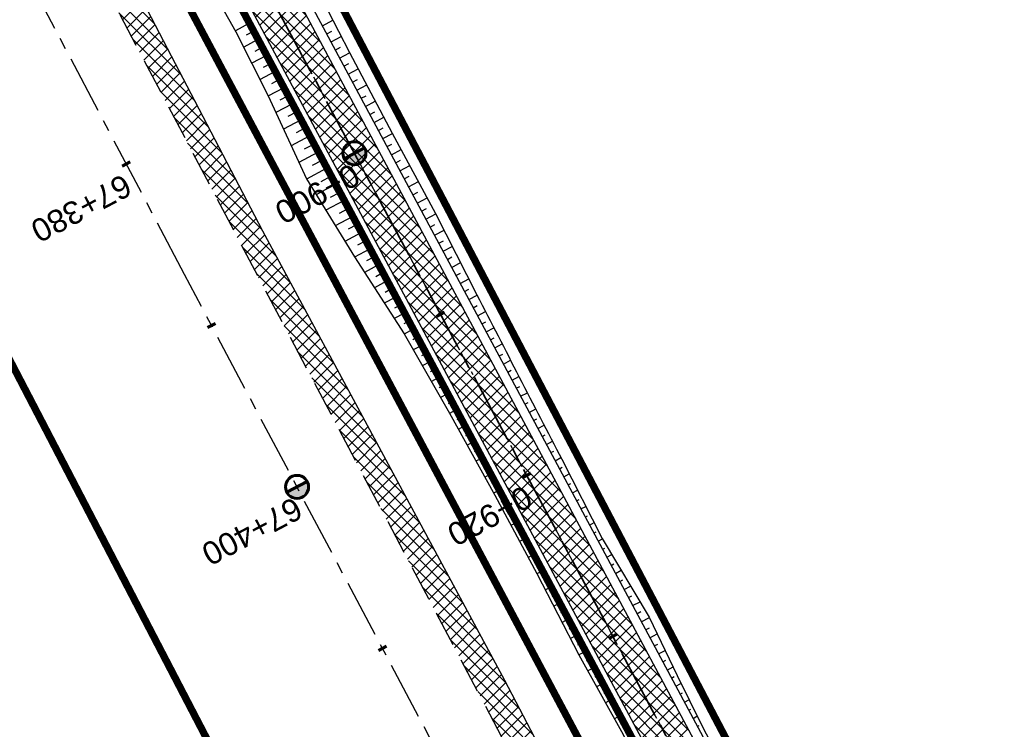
# Model space of a CAD drawing. Header units: metres. Extents: x 7529682 to 7533751, y 5721195 to 5727842.
# Tile 139 of 179: x 7530120 to 7530174, y 5726971 to 5727010. Entities that reach past the tile are written whole.
import ezdxf

# ---------------------------------------------------------------- set-up
doc = ezdxf.new("R2010")
doc.units = ezdxf.units.M
for name, pattern in [('817-dzialki-09-05-04$0$HIDDEN', [0.375, 0.25, -0.125]), ('ACAD_ISO05W100', [33, 24, -3, 0, -3, 0, -3]), ('CENTER', [50.8, 31.75, -6.35, 6.35, -6.35]), ('CENTER2', [28.575, 19.05, -3.175, 3.175, -3.175]), ('HIDDEN', [9.525, 6.35, -3.175])]:
    doc.linetypes.add(name, pattern=pattern)
for name, color, linetype in [('C-DROGI-SYTUACJA', 7, 'Continuous'), ('C-DROGI-SYTUACJA-ETYKIETY', 7, 'Continuous'), ('D-hatch-pobocza', 131, 'Continuous'), ('D-pobocza', 60, 'Continuous'), ('D-rowy', 160, 'Continuous'), ('D-skarpa', 2, 'Continuous'), ('D-skarpa-kreskowanie', 2, 'Continuous')]:
    doc.layers.add(name, color=color, linetype=linetype)
for name, color, linetype, lineweight, true_color in [('D-ewidencja-numery', 7, 'Continuous', 50, 0x40ff00), ('D-hatch-ciag-pieszo-rowerowy', 7, 'Continuous', 13, 0xff9f80), ('D-LR-etap-III', 7, '817-dzialki-09-05-04$0$HIDDEN', 50, 0x00008f)]:
    doc.layers.add(name, color=color, linetype=linetype, lineweight=lineweight, true_color=true_color)
for name, color, linetype, lineweight in [('D-krawędzie', 3, 'Continuous', 30), ('D-obrzeża', 2, 'Continuous', 30), ('D-oś', 10, 'CENTER', 30), ('D-pas-drogowy', 7, 'ACAD_ISO05W100', 50)]:
    doc.layers.add(name, color=color, linetype=linetype, lineweight=lineweight)
doc.layers.add('poprzeczki', color=7, linetype='Continuous', true_color=0x0000c7)
doc.styles.get("Standard").update_dxf_attribs({"font": 'arial.ttf'})

# ---------------------------------------------------------------- blocks, each defined once
blk = doc.blocks.new('kilometraz')
at = {"linetype": 'ByBlock', "lineweight": -2}
blk.add_hatch(color=0, dxfattribs=at).paths.add_polyline_path([(0, -0.28125, 0.41421356), (0.28125, 0, 0.41421356), (0, 0.28125)])
at = {"color": 0, "linetype": 'ByBlock', "lineweight": -2}
blk.add_line((0, 0.28125), (0, -0.28125), dxfattribs=at)
blk.add_circle((0, 0), 0.28125, dxfattribs=at)
blk = doc.blocks.new('AeccTickLine')
at = {"color": 0, "linetype": 'ByBlock', "lineweight": -2}
blk.add_line((0, 1), (0, -1), dxfattribs=at)

msp = doc.modelspace()

# ---------------------------------------------------------------- hatches: boundary and pattern name
at = {"layer": 'D-hatch-ciag-pieszo-rowerowy'}
h = msp.add_hatch(dxfattribs=at)
h.set_pattern_fill('ANSI37', color=256, scale=0.15, style=0)
h.set_pattern_definition([(45, (0.87658, 0.48407), (-0.33675960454, 0.33675960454), []), (135, (0.87658, 0.48407), (-0.33675960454, -0.33675960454), [])])
h.paths.add_polyline_path([(7530123.559, 5727032.047), (7530121.363, 5727030.852), (7530132.878, 5727009.502), (7530158.916, 5726960.858), (7530182.683, 5726916.746), (7530203.558, 5726876.949), (7530215.075, 5726854.837), (7530217.477, 5726855.639), (7530205.774, 5726878.107), (7530184.89, 5726917.92), (7530161.118, 5726962.041), (7530135.081, 5727010.685)])
at = {"layer": 'D-hatch-pobocza'}
h = msp.add_hatch(dxfattribs=at)
h.set_pattern_fill('ANSI37', color=256, scale=0.15, style=0)
h.set_pattern_definition([(45, (0, 0), (-0.33675960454, 0.33675960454), []), (135, (0, 0), (-0.33675960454, -0.33675960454), [])])
h.paths.add_polyline_path([(7530159.28, 5726948.82), (7530146.43, 5726973.35), (7530133.18, 5726997.96), (7530120.77, 5727021.75), (7530102.37, 5727056.4), (7530093.405, 5727074.093), (7530092.054, 5727072.892), (7530098.687, 5727060.362), (7530131.998, 5726997.21), (7530163.822, 5726937.097), (7530204.081, 5726861.013), (7530207.771, 5726854.047), (7530209.4, 5726853.58), (7530209.844, 5726853.622), (7530193.42, 5726884.56), (7530185.31, 5726899.91), (7530173.06, 5726923.22)])

# ---------------------------------------------------------------- linework, layer by layer
at = {"layer": 'C-DROGI-SYTUACJA', "color": 10, "linetype": 'CENTER2', "lineweight": 35, "ltscale": 0.2}
msp.add_lwpolyline([(7529994.785, 5727271.452), (7530014.919, 5727233.118), (7530030.611, 5727203.571), (7530048.952, 5727168.884), (7530066.584, 5727135.609), (7530088.792, 5727092.929), (7530119.442, 5727037.047), (7530133.98, 5727010.094), (7530160.017, 5726961.45), (7530183.787, 5726917.333), (7530204.666, 5726877.528), (7530227.909, 5726832.904), (7530259.102, 5726774.826, 0.063585), (7530264.989, 5726766.578), (7530268.47, 5726762.818, -0.065084), (7530272.969, 5726756.475), (7530281.424, 5726740.504, -0.065084)], format="xyb", dxfattribs=at)
at = {"layer": 'D-ewidencja-numery', "color": 12, "ltscale": 15, "true_color": 0xc70000}
msp.add_lwpolyline([(7529996.497, 5727273.662), (7530017.541, 5727234.203), (7530033.054, 5727204.864), (7530051.623, 5727170.223), (7530069.277, 5727137.016), (7530089.385, 5727097.534), (7530109.713, 5727060.747), (7530136.77, 5727011.64), (7530162.447, 5726962.744), (7530187.674, 5726916.992), (7530207.821, 5726879.335), (7530230.626, 5726834.519), (7530262.288, 5726776.618), (7530277.51, 5726760.213), (7530286.037, 5726744.107)], dxfattribs=at)
at = {"layer": 'D-krawędzie', "linetype": 'HIDDEN', "ltscale": 0.3}
msp.add_lwpolyline([(7529737.465, 5727743.316), (7529742.213, 5727734.302), (7529762.326, 5727696.274), (7529777.785, 5727667.006), (7529799.322, 5727626.3), (7529822.193, 5727583.156), (7529846.924, 5727536.347), (7529864.752, 5727502.663), (7529900.459, 5727434.965), (7529935.352, 5727369.308), (7529971.476, 5727300.786), (7530006.702, 5727234.141), (7530044.198, 5727163.133), (7530082.89, 5727090.2), (7530098.687, 5727060.362), (7530131.998, 5726997.21), (7530163.822, 5726937.097), (7530204.081, 5726861.013), (7530247.82, 5726778.438), (7530252.22, 5726770.26), (7530259.735, 5726756.9), (7530263.782, 5726749.287), (7530270.196, 5726737.096)], dxfattribs=at)
at = {"layer": 'D-LR-etap-III', "ltscale": 10, "flags": 128}
msp.add_lwpolyline([(7531750.474, 5723895.103, 0.4, 0.4, 0), (7531750.505, 5723895.13, 0.4, 0.4, 0), (7531682.71, 5724022.92, 0.4, 0.4, 0), (7531619.177, 5724147.204, 0.4, 0.4, 0), (7531592.309, 5724198.489, 0.4, 0.4, 0), (7531553.264, 5724272.919, 0.4, 0.4, 0), (7531504.02, 5724366.79, 0.4, 0.4, 0), (7531482.09, 5724407.62, 0.4, 0.4, 0), (7531412.35, 5724541.183, 0.4, 0.4, 0), (7531388.464, 5724586.93, 0.4, 0.4, 0), (7531345.12, 5724669.94, 0.4, 0.4, 0), (7531127.66, 5725081.67, 0.4, 0.4, 0), (7531059.253, 5725211.041, 0.4, 0.4, 0), (7531008.007, 5725307.954, 0.4, 0.4, 0), (7530964.182, 5725390.836, 0.4, 0.4, 0), (7530914.557, 5725484.684, 0.4, 0.4, 0), (7530865.243, 5725577.494, 0.4, 0.4, 0), (7530840.085, 5725624.059, 0.4, 0.4, 0), (7530802.56, 5725694.925, 0.4, 0.4, 0), (7530755.54, 5725787.51, 0.4, 0.4, 0), (7530708.718, 5725876.303, 0.4, 0.4, 0), (7530695.12, 5725902.09, 0.4, 0.4, 0), (7530642.914, 5726001.078, 0.4, 0.4, 0), (7530634.935, 5726016.147, 0.4, 0.4, 0), (7530610.82, 5726061.93, 0.4, 0.4, 0), (7530610.82, 5726061.93, 0.4, 0.4, 0), (7530607.21, 5726063.51, 0.4, 0.4, 0), (7530597.42, 5726080.68, 0.4, 0.4, 0), (7530591.16, 5726088.44, 0.4, 0.4, 0), (7530581.28, 5726107.21, 0.4, 0.4, 0), (7530571.29, 5726130.56, 0.4, 0.4, 0), (7530549.555, 5726171.527, 0.4, 0.4, 0), (7530531.014, 5726206.474, 0.4, 0.4, 0), (7530516.461, 5726236.017, 0.4, 0.4, 0), (7530500.799, 5726266.141, 0.4, 0.4, 0), (7530491.35, 5726283.94, 0.4, 0.4, 0), (7530482.4, 5726303.41, 0.4, 0.4, 0), (7530482.4, 5726303.41, 0.4, 0.4, 0), (7530450.41, 5726357.28, 0.4, 0.4, 0), (7530397.759, 5726458.5, 0.4, 0.4, 0), (7530334.708, 5726583.665, 0.4, 0.4, 0), (7530303.939, 5726645.168, 0.4, 0.4, 0), (7530300.51, 5726651.778, 0.4, 0.4, 0), (7530289.214, 5726671.967, 0.4, 0.4, 0), (7530281.54, 5726685.57, 0.4, 0.4, 0), (7530261.371, 5726724.163, 0.4, 0.4, 0), (7530254.03, 5726738.21, 0.4, 0.4, 0), (7530197.22, 5726845.06, 0.4, 0.4, 0), (7530194.71, 5726849.15, 0.4, 0.4, 0), (7530195.92, 5726850.75, 0.4, 0.4, 0), (7530170.547, 5726892.961, 0.4, 0.4, 0), (7530143.175, 5726945.066, 0.4, 0.4, 0), (7530105.06, 5727018.32, 0.4, 0.4, 0), (7530100.06, 5727027.16, 0.4, 0.4, 0), (7530062.319, 5727099.625, 0.4, 0.4, 0), (7530015.379, 5727189.42, 0.4, 0.4, 0), (7529983.208, 5727250.207, 0.4, 0.4, 0), (7529953.284, 5727306.747, 0.4, 0.4, 0), (7529900.671, 5727406.159, 0.4, 0.4, 0), (7529890.63, 5727425.131, 0.4, 0.4, 0), (7529875.155, 5727454.426, 0.4, 0.4, 0), (7529857.56, 5727487.787, 0.4, 0.4, 0), (7529835.194, 5727530.193, 0.4, 0.4, 0), (7529811.741, 5727574.662, 0.4, 0.4, 0), (7529792.102, 5727611.923, 0.4, 0.4, 0), (7529768.066, 5727657.47, 0.4, 0.4, 0), (7529755.211, 5727682.131, 0.4, 0.4, 0), (7529753.31, 5727681.13, 0.4, 0.4, 0), (7529739.21, 5727707.77, 0.4, 0.4, 0), (7529735.395, 5727711.252, 0.4, 0.4, 0), (7529725.42, 5727730.2, 0.4, 0.4, 0), (7529723.55, 5727729.88, 0.4, 0.4, 0), (7529695.567, 5727782.932, 0.4, 0.4, 0), (7529717.68, 5727794.024, 0.4, 0.4, 0), (7529736.275, 5727758.647, 0.4, 0.4, 0), (7529736.275, 5727758.647, 0.4, 0.4, 0), (7529744.511, 5727750.406, 0.4, 0.4, 0), (7529744.511, 5727750.406, 0.4, 0.4, 0), (7529750.283, 5727738.55, 0.4, 0.4, 0), (7529777.109, 5727687.569, 0.4, 0.4, 0), (7529796.515, 5727651.33, 0.4, 0.4, 0), (7529814.938, 5727616.793, 0.4, 0.4, 0), (7529839.007, 5727572.304, 0.4, 0.4, 0), (7529860.618, 5727532.509, 0.4, 0.4, 0), (7529882.349, 5727491.504, 0.4, 0.4, 0), (7529904.865, 5727449.096, 0.4, 0.4, 0), (7529920.747, 5727418.885, 0.4, 0.4, 0), (7529946.677, 5727368.547, 0.4, 0.4, 0), (7529972.025, 5727320.573, 0.4, 0.4, 0), (7529987.74, 5727290.153, 0.4, 0.4, 0), (7529996.497, 5727273.662, 0.4, 0.4, 0), (7530017.541, 5727234.203, 0.4, 0.4, 0), (7530033.054, 5727204.864, 0.4, 0.4, 0), (7530051.623, 5727170.223, 0.4, 0.4, 0), (7530069.277, 5727137.016, 0.4, 0.4, 0), (7530089.385, 5727097.534, 0.4, 0.4, 0), (7530109.713, 5727060.747, 0.4, 0.4, 0), (7530136.77, 5727011.64, 0.4, 0.4, 0), (7530162.447, 5726962.744, 0.4, 0.4, 0), (7530187.674, 5726916.992, 0.4, 0.4, 0), (7530207.821, 5726879.335, 0.4, 0.4, 0), (7530230.626, 5726834.519, 0.4, 0.4, 0), (7530262.288, 5726776.618, 0.4, 0.4, 0), (7530277.51, 5726760.213, 0.4, 0.4, 0), (7530286.037, 5726744.107, 0.4, 0.4, 0), (7530288.097, 5726735.884, 0.4, 0.4, 0), (7530290.394, 5726725.047, 0.4, 0.4, 0), (7530296.177, 5726713.583, 0.4, 0.4, 0), (7530302.726, 5726701.182, 0.4, 0.4, 0), (7530325.685, 5726657.466, 0.4, 0.4, 0), (7530343.244, 5726623.649, 0.4, 0.4, 0), (7530360.23, 5726591.747, 0.4, 0.4, 0), (7530383.209, 5726548.059, 0.4, 0.4, 0), (7530406.018, 5726503.606, 0.4, 0.4, 0), (7530427.465, 5726462.62, 0.4, 0.4, 0), (7530447.928, 5726424.388, 0.4, 0.4, 0), (7530471.127, 5726379.921, 0.4, 0.4, 0), (7530490.501, 5726343.033, 0.4, 0.4, 0), (7530509.499, 5726306.733, 0.4, 0.4, 0), (7530529.89, 5726267.244, 0.4, 0.4, 0), (7530543.852, 5726238.99, 0.4, 0.4, 0), (7530554.809, 5726218.944, 0.4, 0.4, 0), (7530559.027, 5726212.223, 0.4, 0.4, 0), (7530563.061, 5726206.41, 0.4, 0.4, 0), (7530566.934, 5726200.464, 0.4, 0.4, 0), (7530569.771, 5726194.902, 0.4, 0.4, 0), (7530571.473, 5726191.282, 0.4, 0.4, 0), (7530572.839, 5726188.025, 0.4, 0.4, 0), (7530575.295, 5726182.035, 0.4, 0.4, 0), (7530579.737, 5726173.306, 0.4, 0.4, 0), (7530583.3, 5726167.41, 0.4, 0.4, 0), (7530593.4, 5726163.33, 0.4, 0.4, 0), (7530598.618, 5726155.264, 0.4, 0.4, 0), (7530608.258, 5726140.497, 0.4, 0.4, 0), (7530603.27, 5726136.83, 0.4, 0.4, 0), (7530606.53, 5726131.84, 0.4, 0.4, 0), (7530604.239, 5726124.217, 0.4, 0.4, 0), (7530605.847, 5726121.63, 0.4, 0.4, 0), (7530608.972, 5726116.164, 0.4, 0.4, 0), (7530618.114, 5726097.791, 0.4, 0.4, 0), (7530651.213, 5726034.96, 0.4, 0.4, 0), (7530670.244, 5725998.611, 0.4, 0.4, 0), (7530698.075, 5725945.953, 0.4, 0.4, 0), (7530716.506, 5725911.305, 0.4, 0.4, 0), (7530735.223, 5725875.667, 0.4, 0.4, 0), (7530752.504, 5725842.155, 0.4, 0.4, 0), (7530778.311, 5725793.501, 0.4, 0.4, 0), (7530797.5, 5725756.382, 0.4, 0.4, 0), (7530812.519, 5725728.289, 0.4, 0.4, 0), (7530820.039, 5725713.16, 0.4, 0.4, 0), (7530822.422, 5725710.194, 0.4, 0.4, 0), (7530833.155, 5725688.801, 0.4, 0.4, 0), (7530849.629, 5725656.159, 0.4, 0.4, 0), (7530867.983, 5725621.964, 0.4, 0.4, 0), (7530872.63, 5725612.888, 0.4, 0.4, 0), (7530880.354, 5725597.595, 0.4, 0.4, 0), (7530883.839, 5725593.389, 0.4, 0.4, 0), (7530891.782, 5725587.763, 0.4, 0.4, 0), (7530895.039, 5725584.281, 0.4, 0.4, 0), (7530897.034, 5725580.941, 0.4, 0.4, 0), (7530900.952, 5725579.946, 0.4, 0.4, 0), (7530904.81, 5725571.977, 0.4, 0.4, 0), (7530903.682, 5725568.566, 0.4, 0.4, 0), (7530908.901, 5725558.845, 0.4, 0.4, 0), (7530910.252, 5725545.672, 0.4, 0.4, 0), (7530912.873, 5725538.646, 0.4, 0.4, 0), (7530945.278, 5725478.464, 0.4, 0.4, 0), (7530959.692, 5725450.246, 0.4, 0.4, 0), (7531002.827, 5725368.192, 0.4, 0.4, 0), (7531044.704, 5725290.314, 0.4, 0.4, 0), (7531064.099, 5725253.213, 0.4, 0.4, 0), (7531083.01, 5725216.678, 0.4, 0.4, 0), (7531113.013, 5725158.466, 0.4, 0.4, 0), (7531137.364, 5725113.071, 0.4, 0.4, 0), (7531150.831, 5725086.712, 0.4, 0.4, 0), (7531159.746, 5725076.641, 0.4, 0.4, 0), (7531166.31, 5725074.58, 0.4, 0.4, 0), (7531172.29, 5725062.58, 0.4, 0.4, 0), (7531170.59, 5725055.606, 0.4, 0.4, 0), (7531173.733, 5725044.081, 0.4, 0.4, 0), (7531215.342, 5724964.86, 0.4, 0.4, 0), (7531238.054, 5724921.685, 0.4, 0.4, 0), (7531262.39, 5724875.283, 0.4, 0.4, 0), (7531295.587, 5724811.266, 0.4, 0.4, 0), (7531348.488, 5724712.363, 0.4, 0.4, 0), (7531363.741, 5724682.684, 0.4, 0.4, 0), (7531366.987, 5724675.865, 0.4, 0.4, 0), (7531382.541, 5724646.111, 0.4, 0.4, 0), (7531401.299, 5724610.875, 0.4, 0.4, 0), (7531428.965, 5724558.862, 0.4, 0.4, 0), (7531449.111, 5724520.398, 0.4, 0.4, 0), (7531477.293, 5724465.831, 0.4, 0.4, 0), (7531500.996, 5724421.113, 0.4, 0.4, 0), (7531512.122, 5724400.549, 0.4, 0.4, 0), (7531513.782, 5724396.757, 0.4, 0.4, 0), (7531526.32, 5724379.39, 0.4, 0.4, 0), (7531566.784, 5724302.736, 0.4, 0.4, 0), (7531612.277, 5724225.61, 0.4, 0.4, 0), (7531620.493, 5724210.548, 0.4, 0.4, 0), (7531631.578, 5724196.258, 0.4, 0.4, 0), (7531653.484, 5724152.434, 0.4, 0.4, 0), (7531661.151, 5724128.494, 0.4, 0.4, 0), (7531673.881, 5724101.186, 0.4, 0.4, 0), (7531684.691, 5724081.184, 0.4, 0.4, 0), (7531699.212, 5724051.17, 0.4, 0.4, 0), (7531704.034, 5724040.584, 0.4, 0.4, 0), (7531704.034, 5724040.584, 0.4, 0.4, 0), (7531703.913, 5724037.17, 0.4, 0.4, 0), (7531736.42, 5723969.232, 0.4, 0.4, 0), (7531738.285, 5723967.699, 0.4, 0.4, 0), (7531742.181, 5723962.346, 0.4, 0.4, 0), (7531744.286, 5723958.616, 0.4, 0.4, 0), (7531755.393, 5723944.193, 0.4, 0.4, 0), (7531758.69, 5723936.76, 0.4, 0.4, 0), (7531780.08, 5723929.25, 0.4, 0.4, 0), (7531792.612, 5723906.338, 0.4, 0.4, 0), (7531792.612, 5723906.338, 0.4, 0.4, 0), (7531756.962, 5723883.055, 0.4, 0.4, 0), (7531750.46, 5723895.13, 0.4, 0.4, 0), (7531750.46, 5723895.13, 0, 0, 0)], format="xyseb", dxfattribs=at)
at = {"layer": 'D-obrzeża'}
for points in [[(7530255.071, 5726779.69), (7530226.804, 5726832.32), (7530203.558, 5726876.949), (7530182.683, 5726916.746), (7530158.916, 5726960.858), (7530132.878, 5727009.502), (7530118.344, 5727036.45), (7530087.65, 5727092.412), (7530086.699, 5727094.242), (7530065.478, 5727135.027), (7530047.847, 5727168.299), (7530029.507, 5727202.986), (7530013.813, 5727232.534), (7529993.681, 5727270.865)], [(7530217.689, 5726855.232), (7530205.774, 5726878.107), (7530184.89, 5726917.92), (7530161.118, 5726962.041), (7530135.081, 5727010.685), (7530120.54, 5727037.644), (7530099.718, 5727075.608)]]:
    msp.add_lwpolyline(points, dxfattribs=at)
at = {"layer": 'D-oś', "ltscale": 0.1}
msp.add_lwpolyline([(7530260.688, 5726747.65), (7530256.664, 5726755.22), (7530249.153, 5726768.573), (7530244.732, 5726776.79), (7530200.988, 5726859.376), (7530160.728, 5726935.459), (7530128.903, 5726995.575), (7530095.593, 5727058.727), (7530079.798, 5727088.56), (7530041.105, 5727161.496), (7530003.607, 5727232.506), (7529968.381, 5727299.153), (7529932.259, 5727367.671), (7529897.365, 5727433.327), (7529861.657, 5727501.028), (7529843.829, 5727534.712), (7529819.1, 5727581.518), (7529796.228, 5727624.663), (7529774.69, 5727665.371), (7529759.232, 5727694.637), (7529739.12, 5727732.663), (7529700.238, 5727806.043)], dxfattribs=at)
at = {"layer": 'D-oś', "ltscale": 0.03}
msp.add_lwpolyline([(7529994.785, 5727271.452), (7530014.919, 5727233.118), (7530030.611, 5727203.571), (7530048.952, 5727168.884), (7530066.584, 5727135.609), (7530088.792, 5727092.929), (7530119.442, 5727037.047), (7530133.98, 5727010.094), (7530160.017, 5726961.45), (7530183.787, 5726917.333), (7530204.666, 5726877.528), (7530227.909, 5726832.904), (7530259.102, 5726774.826, 0.063585), (7530264.989, 5726766.578), (7530268.47, 5726762.818, -0.065084), (7530272.969, 5726756.475), (7530281.424, 5726740.504, -0.065084)], format="xyb", dxfattribs=at)
at = {"layer": 'D-pas-drogowy', "ltscale": 0.2, "flags": 128}
msp.add_lwpolyline([(7531633.019, 5724182.834, 0.4, 0.4, 0), (7531617.559, 5724211.608, 0.4, 0.4, 0), (7531566.784, 5724302.736, 0.4, 0.4, 0), (7531538.419, 5724356.47, 0.4, 0.4, 0), (7531526.32, 5724379.39, 0.4, 0.4, 0), (7531516.102, 5724393.607, 0.4, 0.4, 0.001485), (7531513.78, 5724396.838, 0.4, 0.4, 0), (7531501.87, 5724413.41, 0.4, 0.4, 0), (7531474.926, 5724464.508, 0.4, 0.4, 0), (7531446.2, 5724518.992, 0.4, 0.4, 0), (7531424.962, 5724559.262, 0.4, 0.4, 0), (7531398.444, 5724609.566, 0.4, 0.4, 0), (7531379.647, 5724645.216, 0.4, 0.4, 0), (7531365.23, 5724672.56, 0.4, 0.4, 0), (7531341.306, 5724717.915, 0.4, 0.4, 0), (7531312.9, 5724771.789, 0.4, 0.4, 0), (7531292.591, 5724810.307, 0.4, 0.4, 0), (7531259.392, 5724873.271, 0.4, 0.4, 0), (7531233.74, 5724921.923, 0.4, 0.4, 0), (7531203.073, 5724980.092, 0.4, 0.4, 0), (7531173.471, 5725036.225, 0.4, 0.4, 0), (7531168.27, 5725046.09, 0.4, 0.4, 0), (7531172.29, 5725062.58, 0.4, 0.4, 0), (7531166.31, 5725074.58, 0.4, 0.4, 0), (7531150.32, 5725079.6, 0.4, 0.4, 0), (7531141.5, 5725096.43, 0.4, 0.4, 0), (7531109.312, 5725157.814, 0.4, 0.4, 0), (7531086.641, 5725201.048, 0.4, 0.4, 0), (7531059.198, 5725253.384, 0.4, 0.4, 0), (7531028.207, 5725312.489, 0.4, 0.4, 0), (7530999.105, 5725367.99, 0.4, 0.4, 0), (7530956.248, 5725449.725, 0.4, 0.4, 0), (7530924.398, 5725510.464, 0.4, 0.4, 0), (7530897.51, 5725561.74, 0.4, 0.4, 0), (7530894.46, 5725566.14, 0.4, 0.4, 0), (7530892.16, 5725570.49, 0.4, 0.4, 0), (7530869.363, 5725613.307, 0.4, 0.4, 0), (7530861.694, 5725627.705, 0.4, 0.4, 0), (7530852.74, 5725644.52, 0.4, 0.4, 0), (7530831.51, 5725684.2, 0.4, 0.4, 0), (7530811.13, 5725722.52, 0.4, 0.4, 0), (7530792.348, 5725757.941, 0.4, 0.4, 0), (7530768.03, 5725803.8, 0.4, 0.4, 0), (7530748.769, 5725840.179, 0.4, 0.4, 0), (7530727.7, 5725879.97, 0.4, 0.4, 0), (7530712.098, 5725909.545, 0.4, 0.4, 0), (7530693.644, 5725944.645, 0.4, 0.4, 0), (7530665.702, 5725997.539, 0.4, 0.4, 0), (7530641.76, 5726042.88, 0.4, 0.4, 0), (7530616.5, 5726091.48, 0.4, 0.4, 0), (7530604.628, 5726114.32, 0.4, 0.4, -0.007763), (7530602.5, 5726118.43, 0.4, 0.4, 0), (7530603.992, 5726123.395, 0.4, 0.4, 0), (7530606.53, 5726131.84, 0.4, 0.4, 0), (7530603.27, 5726136.83, 0.4, 0.4, 0), (7530593.776, 5726151.369, 0.4, 0.4, 0), (7530590.203, 5726156.84, 0.4, 0.4, 0), (7530583.3, 5726167.41, 0.4, 0.4, 0), (7530580.578, 5726170.428, 0.4, 0.4, 0), (7530575.85, 5726175.67, 0.4, 0.4, 0), (7530569.01, 5726186.66, 0.4, 0.4, 0), (7530562.555, 5726199.189, 0.4, 0.4, 0), (7530555.67, 5726211.39, 0.4, 0.4, 0), (7530548.29, 5726224.23, 0.4, 0.4, 0), (7530540.58, 5726237.71, 0.4, 0.4, 0), (7530532.68, 5726252.65, 0.4, 0.4, 0), (7530524.06, 5726269.35, 0.4, 0.4, 0), (7530502.82, 5726309.91, 0.4, 0.4, 0), (7530488.83, 5726336.63, 0.4, 0.4, 0), (7530466.03, 5726380.16, 0.4, 0.4, 0), (7530438.47, 5726432.77, 0.4, 0.4, 0), (7530424.53, 5726459.09, 0.4, 0.4, 0), (7530401.63, 5726502.97, 0.4, 0.4, 0), (7530383.38, 5726538.06, 0.4, 0.4, 0), (7530353.97, 5726593.52, 0.4, 0.4, 0), (7530338.47, 5726622.74, 0.4, 0.4, 0), (7530322.01, 5726653.88, 0.4, 0.4, 0), (7530297.54, 5726700.33, 0.4, 0.4, 0), (7530287.38, 5726719.6, 0.4, 0.4, 0), (7530285.95, 5726722.316, 0.4, 0.4, 0), (7530280.26, 5726733.12, 0.4, 0.4, 0), (7530266.73, 5726758.74, 0.4, 0.4, 0), (7530260.42, 5726770.47, 0.4, 0.4, 0), (7530253.25, 5726783.82, 0.4, 0.4, 0), (7530244.95, 5726799.33, 0.4, 0.4, 0), (7530239.39, 5726808.49, 0.4, 0.4, 0), (7530238.29, 5726807.9, 0.4, 0.4, 0), (7530218.11, 5726850.67, 0.4, 0.4, 0), (7530175.907, 5726928.168, 0.4, 0.4, 0), (7530096.68, 5727076.15, 0.4, 0.4, 0), (7530094.68, 5727079.89, 0.4, 0.4, 0), (7530064.597, 5727135.523, 0.4, 0.4, 0), (7530046.731, 5727168.892, 0.4, 0.4, 0), (7530025.803, 5727208.461, 0.4, 0.4, 0), (7530012.847, 5727232.979, 0.4, 0.4, 0), (7529994.15, 5727268.45, 0.4, 0.4, 0), (7529981.671, 5727291.93, 0.4, 0.4, 0), (7529949.89, 5727351.73, 0.4, 0.4, 0), (7529924.75, 5727399.03, 0.4, 0.4, 0), (7529915.516, 5727417.1, 0.4, 0.4, 0), (7529885.83, 5727475.19, 0.4, 0.4, 0), (7529862.56, 5727519.97, 0.4, 0.4, 0), (7529852.985, 5727538.191, 0.4, 0.4, 0), (7529836.513, 5727569.511, 0.4, 0.4, 0), (7529815.369, 5727609.141, 0.4, 0.4, 0), (7529792.795, 5727651.247, 0.4, 0.4, 0), (7529774.199, 5727685.858, 0.4, 0.4, 0), (7529746.966, 5727736.059, 0.4, 0.4, 0), (7529733.92, 5727757.62, 0.4, 0.4, 0), (7529708.607, 5727806.389, 0.4, 0.4, 0), (7529688.492, 5727796.345, 0.4, 0.4, 0), (7529723.55, 5727729.88, 0.4, 0.4, 0), (7529725.42, 5727730.2, 0.4, 0.4, 0), (7529735.38, 5727711.28, 0.4, 0.4, 0), (7529739.21, 5727707.77, 0.4, 0.4, 0), (7529753.31, 5727681.13, 0.4, 0.4, 0), (7529755.178, 5727682.114, 0.4, 0.4, 0), (7529792.102, 5727611.923, 0.4, 0.4, 0), (7529811.741, 5727574.662, 0.4, 0.4, 0), (7529835.194, 5727530.193, 0.4, 0.4, 0), (7529857.56, 5727487.787, 0.4, 0.4, 0), (7529875.155, 5727454.426, 0.4, 0.4, 0), (7529890.63, 5727425.131, 0.4, 0.4, 0), (7529900.671, 5727406.159, 0.4, 0.4, 0), (7529953.284, 5727306.747, 0.4, 0.4, 0), (7529983.208, 5727250.207, 0.4, 0.4, 0), (7530015.379, 5727189.42, 0.4, 0.4, 0), (7530062.319, 5727099.625, 0.4, 0.4, 0), (7530100.06, 5727027.16, 0.4, 0.4, 0), (7530105.06, 5727018.32, 0.4, 0.4, 0), (7530143.175, 5726945.066, 0.4, 0.4, 0), (7530170.547, 5726892.961, 0.4, 0.4, 0), (7530195.92, 5726850.75, 0.4, 0.4, 0), (7530194.71, 5726849.15, 0.4, 0.4, 0), (7530197.22, 5726845.06, 0.4, 0.4, 0), (7530254.03, 5726738.21, 0.4, 0.4, 0), (7530261.371, 5726724.163, 0.4, 0.4, 0), (7530281.54, 5726685.57, 0.4, 0.4, 0), (7530289.214, 5726671.967, 0.4, 0.4, 0), (7530300.51, 5726651.778, 0.4, 0.4, 0), (7530303.939, 5726645.168, 0.4, 0.4, 0), (7530334.708, 5726583.665, 0.4, 0.4, 0), (7530397.759, 5726458.5, 0.4, 0.4, 0), (7530450.41, 5726357.28, 0.4, 0.4, 0), (7530482.4, 5726303.41, 0.4, 0.4, 0), (7530483.688, 5726301.003, 0.4, 0.4, 0), (7530491.35, 5726283.94, 0.4, 0.4, 0), (7530512.67, 5726243.78, 0.4, 0.4, 0), (7530529.43, 5726209.46, 0.4, 0.4, 0), (7530571.29, 5726130.56, 0.4, 0.4, 0), (7530581.28, 5726107.21, 0.4, 0.4, 0), (7530591.16, 5726088.44, 0.4, 0.4, 0), (7530597.42, 5726080.68, 0.4, 0.4, 0), (7530607.21, 5726063.51, 0.4, 0.4, 0), (7530610.82, 5726061.93, 0.4, 0.4, 0), (7530634.935, 5726016.147, 0.4, 0.4, 0), (7530642.914, 5726001.078, 0.4, 0.4, 0), (7530695.12, 5725902.09, 0.4, 0.4, 0), (7530708.718, 5725876.303, 0.4, 0.4, 0), (7530755.54, 5725787.51, 0.4, 0.4, 0), (7530802.56, 5725694.925, 0.4, 0.4, 0), (7530840.085, 5725624.059, 0.4, 0.4, 0), (7530865.243, 5725577.494, 0.4, 0.4, 0), (7530914.557, 5725484.684, 0.4, 0.4, 0), (7530964.182, 5725390.836, 0.4, 0.4, 0), (7531008.007, 5725307.954, 0.4, 0.4, 0), (7531059.253, 5725211.041, 0.4, 0.4, 0), (7531127.66, 5725081.67, 0.4, 0.4, 0), (7531345.12, 5724669.94, 0.4, 0.4, 0), (7531388.464, 5724586.93, 0.4, 0.4, 0), (7531412.35, 5724541.183, 0.4, 0.4, 0), (7531482.09, 5724407.62, 0.4, 0.4, 0), (7531504.02, 5724366.79, 0.4, 0.4, 0), (7531519.374, 5724337.52, 0.4, 0.4, 0), (7531563.749, 5724252.932, 0.4, 0.4, 0), (7531602.175, 5724179.681, 0.4, 0.4, 0), (7531619.177, 5724147.204, 0.4, 0.4, 0), (7531625.038, 5724135.635, 0.4, 0.4, 0), (7531656.796, 5724073.316, 0.4, 0.4, 0), (7531675.12, 5724037.36, 0.4, 0.4, 0), (7531682.71, 5724022.92, 0.4, 0.4, 0), (7531705.565, 5723979.811, 0.4, 0.4, 0), (7531736.606, 5723921.262, 0.4, 0.4, 0), (7531750.46, 5723895.13, 0.4, 0.4, 0), (7531740.77, 5723886.56, 0.4, 0.4, 0), (7531732.86, 5723885, 0.4, 0.4, 0), (7531722.18, 5723887.77, 0.4, 0.4, 0), (7531729.87, 5723862.17, 0.4, 0.4, 0), (7531742.92, 5723861.93, 0.4, 0.4, 0), (7531763.71, 5723859.52, 0.4, 0.4, 0), (7531768.42, 5723854.12, 0.4, 0.4, 0), (7531787.42, 5723817.97, 0.4, 0.4, 0), (7531795.57, 5723809.82, 0.4, 0.4, 0), (7531816.347, 5723819.85, 0.4, 0.4, 0), (7531816.347, 5723819.85, 0.4, 0.4, 0), (7531805.06, 5723843.23, 0.4, 0.4, 0), (7531803.61, 5723886.23, 0.4, 0.4, 0), (7531803.61, 5723886.23, 0.4, 0.4, 0), (7531780.08, 5723929.25, 0.4, 0.4, 0), (7531758.69, 5723936.76, 0.4, 0.4, 0), (7531749.359, 5723946.412, 0.4, 0.4, 0), (7531742.71, 5723953.29, 0.4, 0.4, 0), (7531735.177, 5723967.878, 0.4, 0.4, 0), (7531722.37, 5723992.68, 0.4, 0.4, 0), (7531705.042, 5724030.886, 0.4, 0.4, 0), (7531699.47, 5724043.17, 0.4, 0.4, 0), (7531692.69, 5724058.11, 0.4, 0.4, 0), (7531679.672, 5724084.017, 0.4, 0.4, 0), (7531674.55, 5724094.21, 0.4, 0.4, 0), (7531666.633, 5724114.003, 0.4, 0.4, 0), (7531649, 5724153.82, 0.4, 0.4, 0), (7531641.49, 5724149.34, 0.4, 0.4, 0), (7531626.04, 5724179.34, 0.4, 0.4, 0), (7531633.03, 5724182.84, 0, 0, 0)], format="xyseb", dxfattribs=at)
at = {"layer": 'D-pobocza'}
for points in [[(7529998.605, 5727267.942), (7530016.466, 5727233.935), (7530032.157, 5727204.391), (7530050.498, 5727169.703), (7530068.134, 5727136.422), (7530090.335, 5727093.754), (7530120.98, 5727037.883), (7530135.521, 5727010.922), (7530161.559, 5726962.278), (7530185.332, 5726918.154), (7530206.217, 5726878.339), (7530218.182, 5726855.367)], [(7529995.8, 5727265.757), (7530013.371, 5727232.301), (7530029.065, 5727202.752), (7530047.405, 5727168.065), (7530065.035, 5727134.795), (7530087.248, 5727092.104), (7530117.905, 5727036.211), (7530132.438, 5727009.265), (7530158.475, 5726960.622), (7530182.241, 5726916.511), (7530203.115, 5726876.718), (7530214.73, 5726854.418)], [(7530209.844, 5726853.622), (7530193.42, 5726884.56), (7530185.31, 5726899.91), (7530173.06, 5726923.22), (7530159.28, 5726948.82), (7530146.43, 5726973.35), (7530133.18, 5726997.96), (7530120.77, 5727021.75), (7530102.37, 5727056.4), (7530093.405, 5727074.093)]]:
    msp.add_lwpolyline(points, dxfattribs=at)
at = {"layer": 'D-rowy', "linetype": 'HIDDEN', "ltscale": 0.1, "const_width": 0.4, "flags": 128}
msp.add_lwpolyline([(7530210.965, 5726857.162), (7530158.809, 5726954.52), (7530122.465, 5727022.753), (7530095.922, 5727072.859), (7530086.314, 5727091.113), (7530063.16, 5727134.709), (7530033.596, 5727190.759), (7530021.34, 5727213.676), (7530002.619, 5727249.036), (7529995.396, 5727262.503), (7529988.789, 5727275.206), (7529976.334, 5727299.006), (7529958.125, 5727333.488), (7529939.362, 5727369.129), (7529923.146, 5727399.734), (7529918.219, 5727408.985), (7529909.126, 5727427.527), (7529905.376, 5727434.673), (7529896.192, 5727451.152), (7529887.557, 5727467.231), (7529877.124, 5727486.657), (7529866.166, 5727506.778), (7529855.76, 5727526.176), (7529840.707, 5727554.898), (7529824.518, 5727585.588), (7529810.515, 5727612.292), (7529795.682, 5727640.077), (7529780.379, 5727668.69), (7529772.315, 5727684.078), (7529762.635, 5727702.447), (7529747.007, 5727732.117), (7529740.676, 5727744.954)], dxfattribs=at)
at = {"layer": 'D-skarpa', "linetype": 'Continuous'}
for points in [[(7530123.822, 5727022.869), (7530131.714, 5727008.872), (7530133.484, 5727005.366), (7530135.572, 5727000.812), (7530138.197, 5726996.546), (7530140.918, 5726992.332), (7530143.4, 5726987.989), (7530145.881, 5726983.498), (7530148.19, 5726979.21), (7530150.489, 5726974.769), (7530152.913, 5726970.396), (7530157.576, 5726960.143), (7530159.158, 5726956.716, 0.025824), (7530163.661, 5726947.614), (7530166.128, 5726943.432), (7530166.402, 5726942.987), (7530171.382, 5726934.904), (7530173.621, 5726930.431)], [(7530136.126, 5727011.251), (7530137.927, 5727007.744), (7530140.266, 5727003.325), (7530142.64, 5726998.924), (7530144.911, 5726994.469, 0.00201), (7530149.559, 5726985.467), (7530151.767, 5726981.125), (7530154.34, 5726976.831, 0.010044), (7530157.923, 5726969.541), (7530157.923, 5726969.541, -0.007166), (7530168.215, 5726950.067), (7530170.801, 5726945.357), (7530170.801, 5726945.357), (7530170.801, 5726945.357), (7530180.259, 5726928.328)]]:
    msp.add_lwpolyline(points, format="xyb", dxfattribs=at)
at = {"layer": 'D-skarpa-kreskowanie', "linetype": 'Continuous'}
for p, q in [((7530132.41, 5727009.317, 107.887), (7530131.684, 5727008.926, 107.337)), ((7530136.446, 5727009.193, 108.026), (7530137.024, 5727009.503, 107.589)), ((7530132.646, 5727008.877, 107.889), (7530132.278, 5727008.68, 107.611)), ((7530136.682, 5727008.753, 108.028), (7530136.967, 5727008.905, 107.813)), ((7530132.882, 5727008.436, 107.891), (7530132.136, 5727008.036, 107.327)), ((7530136.918, 5727008.312, 108.03), (7530137.481, 5727008.613, 107.605)), ((7530133.118, 5727007.995, 107.894), (7530132.74, 5727007.792, 107.607)), ((7530137.154, 5727007.871, 108.033), (7530137.432, 5727008.019, 107.823)), ((7530137.39, 5727007.43, 108.035), (7530137.938, 5727007.723, 107.621)), ((7530133.354, 5727007.554, 107.896), (7530132.586, 5727007.143, 107.315)), ((7530133.59, 5727007.113, 107.898), (7530133.201, 5727006.905, 107.604)), ((7530137.626, 5727006.989, 108.037), (7530137.899, 5727007.135, 107.831)), ((7530133.826, 5727006.672, 107.9), (7530133.037, 5727006.25, 107.304)), ((7530137.862, 5727006.548, 108.04), (7530138.406, 5727006.839, 107.628)), ((7530134.062, 5727006.232, 107.903), (7530133.662, 5727006.018, 107.6)), ((7530138.098, 5727006.108, 108.042), (7530138.369, 5727006.253, 107.837)), ((7530134.298, 5727005.791, 107.905), (7530133.488, 5727005.357, 107.292)), ((7530138.334, 5727005.667, 108.044), (7530138.873, 5727005.956, 107.636)), ((7530134.534, 5727005.35, 107.907), (7530134.115, 5727005.126, 107.591)), ((7530138.57, 5727005.226, 108.046), (7530138.839, 5727005.37, 107.843)), ((7530138.806, 5727004.785, 108.049), (7530139.341, 5727005.072, 107.644)), ((7530134.77, 5727004.909, 107.909), (7530133.905, 5727004.446, 107.256)), ((7530135.006, 5727004.468, 107.912), (7530134.56, 5727004.23, 107.575)), ((7530139.042, 5727004.344, 108.051), (7530139.308, 5727004.487, 107.849)), ((7530135.242, 5727004.027, 107.914), (7530134.323, 5727003.536, 107.219)), ((7530139.278, 5727003.904, 108.053), (7530139.809, 5727004.188, 107.652)), ((7530135.478, 5727003.587, 107.916), (7530135.005, 5727003.333, 107.559)), ((7530139.514, 5727003.463, 108.055), (7530139.778, 5727003.604, 107.855)), ((7530135.714, 5727003.146, 107.919), (7530134.741, 5727002.625, 107.183)), ((7530139.75, 5727003.022, 108.058), (7530140.277, 5727003.304, 107.659)), ((7530136.186, 5727002.264, 107.923), (7530135.158, 5727001.714, 107.146)), ((7530135.95, 5727002.705, 107.921), (7530135.449, 5727002.437, 107.543)), ((7530139.986, 5727002.581, 108.06), (7530140.25, 5727002.722, 107.86)), ((7530140.222, 5727002.14, 108.062), (7530140.752, 5727002.424, 107.661)), ((7530136.421, 5727001.823, 107.925), (7530135.894, 5727001.541, 107.527)), ((7530140.458, 5727001.699, 108.064), (7530140.723, 5727001.842, 107.864)), ((7530136.657, 5727001.383, 107.928), (7530135.577, 5727000.804, 107.111)), ((7530140.694, 5727001.259, 108.067), (7530141.226, 5727001.544, 107.664)), ((7530136.893, 5727000.942, 107.93), (7530136.366, 5727000.66, 107.531)), ((7530140.93, 5727000.818, 108.069), (7530141.197, 5727000.961, 107.867)), ((7530141.166, 5727000.377, 108.071), (7530141.701, 5727000.664, 107.666)), ((7530137.129, 5727000.501, 107.932), (7530136.102, 5726999.951, 107.155)), ((7530141.401, 5726999.936, 108.074), (7530141.67, 5727000.08, 107.87)), ((7530137.601, 5726999.619, 107.937), (7530136.627, 5726999.098, 107.2)), ((7530137.365, 5727000.06, 107.934), (7530136.865, 5726999.792, 107.556)), ((7530141.637, 5726999.495, 108.076), (7530142.176, 5726999.784, 107.668)), ((7530137.837, 5726999.178, 107.939), (7530137.363, 5726998.925, 107.581)), ((7530141.873, 5726999.054, 108.078), (7530142.143, 5726999.199, 107.874)), ((7530138.073, 5726998.738, 107.941), (7530137.152, 5726998.245, 107.245)), ((7530142.109, 5726998.614, 108.08), (7530142.65, 5726998.903, 107.671)), ((7530138.309, 5726998.297, 107.943), (7530137.862, 5726998.057, 107.605)), ((7530142.345, 5726998.173, 108.083), (7530142.611, 5726998.315, 107.881)), ((7530142.581, 5726997.732, 108.085), (7530143.105, 5726998.012, 107.689)), ((7530138.545, 5726997.856, 107.946), (7530137.677, 5726997.391, 107.29)), ((7530138.781, 5726997.415, 107.948), (7530138.36, 5726997.19, 107.63)), ((7530142.817, 5726997.291, 108.087), (7530143.075, 5726997.429, 107.893)), ((7530139.017, 5726996.974, 107.95), (7530138.203, 5726996.538, 107.334)), ((7530143.053, 5726996.85, 108.089), (7530143.559, 5726997.121, 107.707)), ((7530139.253, 5726996.533, 107.953), (7530138.864, 5726996.325, 107.658)), ((7530143.289, 5726996.41, 108.092), (7530143.538, 5726996.543, 107.904)), ((7530139.489, 5726996.093, 107.955), (7530138.747, 5726995.695, 107.394)), ((7530143.525, 5726995.969, 108.094), (7530144.013, 5726996.23, 107.725)), ((7530139.725, 5726995.652, 107.957), (7530139.372, 5726995.463, 107.69)), ((7530143.761, 5726995.528, 108.096), (7530144.001, 5726995.656, 107.915)), ((7530143.997, 5726995.087, 108.098), (7530144.468, 5726995.339, 107.743)), ((7530139.961, 5726995.211, 107.959), (7530139.291, 5726994.852, 107.453)), ((7530140.197, 5726994.77, 107.962), (7530139.88, 5726994.601, 107.722)), ((7530144.233, 5726994.646, 108.101), (7530144.464, 5726994.77, 107.926)), ((7530140.433, 5726994.329, 107.964), (7530139.835, 5726994.01, 107.512)), ((7530144.469, 5726994.205, 108.103), (7530144.922, 5726994.448, 107.761)), ((7530140.669, 5726993.889, 107.966), (7530140.388, 5726993.738, 107.754)), ((7530144.705, 5726993.765, 108.105), (7530144.928, 5726993.884, 107.937)), ((7530140.905, 5726993.448, 107.968), (7530140.379, 5726993.167, 107.571)), ((7530144.941, 5726993.324, 108.108), (7530145.379, 5726993.558, 107.776)), ((7530141.141, 5726993.007, 107.971), (7530140.896, 5726992.876, 107.786)), ((7530141.377, 5726992.566, 107.973), (7530140.923, 5726992.323, 107.63)), ((7530145.177, 5726992.883, 108.11), (7530145.392, 5726992.998, 107.947)), ((7530145.413, 5726992.442, 108.112), (7530145.836, 5726992.669, 107.792)), ((7530141.613, 5726992.125, 107.975), (7530141.392, 5726992.007, 107.808)), ((7530145.649, 5726992.001, 108.114), (7530145.857, 5726992.113, 107.957)), ((7530141.848, 5726991.684, 107.978), (7530141.419, 5726991.455, 107.653)), ((7530145.885, 5726991.56, 108.117), (7530146.293, 5726991.779, 107.808)), ((7530142.084, 5726991.244, 107.98), (7530141.876, 5726991.132, 107.822)), ((7530146.121, 5726991.12, 108.119), (7530146.321, 5726991.227, 107.967)), ((7530142.32, 5726990.803, 107.982), (7530141.916, 5726990.586, 107.676)), ((7530146.357, 5726990.679, 108.121), (7530146.75, 5726990.889, 107.824)), ((7530142.556, 5726990.362, 107.984), (7530142.36, 5726990.257, 107.836)), ((7530142.792, 5726989.921, 107.987), (7530142.412, 5726989.718, 107.699)), ((7530146.593, 5726990.238, 108.123), (7530146.785, 5726990.341, 107.978)), ((7530146.828, 5726989.797, 108.126), (7530147.207, 5726990, 107.839)), ((7530143.028, 5726989.48, 107.989), (7530142.844, 5726989.382, 107.85)), ((7530147.064, 5726989.356, 108.128), (7530147.251, 5726989.456, 107.987)), ((7530143.264, 5726989.039, 107.991), (7530142.908, 5726988.849, 107.722)), ((7530147.3, 5726988.916, 108.13), (7530147.668, 5726989.112, 107.853)), ((7530143.5, 5726988.599, 107.993), (7530143.328, 5726988.507, 107.863)), ((7530147.536, 5726988.475, 108.133), (7530147.717, 5726988.571, 107.996)), ((7530147.772, 5726988.034, 108.135), (7530148.128, 5726988.224, 107.866)), ((7530143.736, 5726988.158, 107.996), (7530143.404, 5726987.98, 107.745)), ((7530143.972, 5726987.717, 107.998), (7530143.809, 5726987.63, 107.875)), ((7530148.008, 5726987.593, 108.137), (7530148.183, 5726987.687, 108.005)), ((7530144.208, 5726987.276, 108), (7530143.888, 5726987.105, 107.758)), ((7530148.244, 5726987.152, 108.139), (7530148.589, 5726987.337, 107.879)), ((7530144.444, 5726986.835, 108.002), (7530144.287, 5726986.751, 107.884)), ((7530148.48, 5726986.711, 108.142), (7530148.65, 5726986.802, 108.014)), ((7530144.68, 5726986.395, 108.005), (7530144.372, 5726986.23, 107.772)), ((7530148.716, 5726986.271, 108.144), (7530149.049, 5726986.449, 107.892)), ((7530144.916, 5726985.954, 108.007), (7530144.765, 5726985.873, 107.893)), ((7530148.952, 5726985.83, 108.146), (7530149.116, 5726985.917, 108.022)), ((7530149.188, 5726985.389, 108.148), (7530149.51, 5726985.561, 107.905)), ((7530145.152, 5726985.513, 108.009), (7530144.855, 5726985.354, 107.785)), ((7530145.388, 5726985.072, 108.012), (7530145.243, 5726984.994, 107.902)), ((7530149.424, 5726984.948, 108.148), (7530149.581, 5726985.032, 108.029)), ((7530145.624, 5726984.631, 108.014), (7530145.339, 5726984.479, 107.799)), ((7530149.66, 5726984.507, 108.147), (7530149.964, 5726984.67, 107.917)), ((7530145.86, 5726984.19, 108.016), (7530145.72, 5726984.116, 107.911)), ((7530149.896, 5726984.067, 108.146), (7530150.043, 5726984.145, 108.034)), ((7530146.096, 5726983.75, 108.018), (7530145.823, 5726983.603, 107.812)), ((7530150.132, 5726983.626, 108.145), (7530150.418, 5726983.779, 107.929)), ((7530146.332, 5726983.309, 108.018), (7530146.196, 5726983.236, 107.916)), ((7530146.568, 5726982.868, 108.017), (7530146.298, 5726982.724, 107.813)), ((7530150.368, 5726983.185, 108.144), (7530150.506, 5726983.259, 108.039)), ((7530150.604, 5726982.744, 108.143), (7530150.871, 5726982.887, 107.941)), ((7530146.804, 5726982.427, 108.016), (7530146.669, 5726982.355, 107.914)), ((7530150.84, 5726982.303, 108.142), (7530150.969, 5726982.372, 108.044)), ((7530147.04, 5726981.986, 108.015), (7530146.772, 5726981.843, 107.813)), ((7530151.076, 5726981.862, 108.141), (7530151.325, 5726981.996, 107.952)), ((7530147.275, 5726981.546, 108.014), (7530147.142, 5726981.474, 107.913)), ((7530151.312, 5726981.422, 108.14), (7530151.431, 5726981.486, 108.049)), ((7530147.511, 5726981.105, 108.013), (7530147.246, 5726980.963, 107.812)), ((7530151.548, 5726980.981, 108.139), (7530151.779, 5726981.105, 107.963)), ((7530147.747, 5726980.664, 108.012), (7530147.615, 5726980.593, 107.912)), ((7530147.983, 5726980.223, 108.011), (7530147.72, 5726980.082, 107.812)), ((7530151.784, 5726980.54, 108.138), (7530151.91, 5726980.608, 108.042)), ((7530152.02, 5726980.099, 108.136), (7530152.294, 5726980.246, 107.929)), ((7530148.219, 5726979.782, 108.01), (7530148.088, 5726979.712, 107.911)), ((7530152.255, 5726979.658, 108.135), (7530152.403, 5726979.737, 108.024)), ((7530148.455, 5726979.341, 108.009), (7530148.194, 5726979.202, 107.811)), ((7530152.491, 5726979.217, 108.134), (7530152.809, 5726979.387, 107.895)), ((7530148.691, 5726978.901, 108.008), (7530148.558, 5726978.829, 107.906)), ((7530152.727, 5726978.777, 108.133), (7530152.897, 5726978.867, 108.005)), ((7530152.963, 5726978.336, 108.132), (7530153.323, 5726978.528, 107.86)), ((7530148.927, 5726978.46, 108.007), (7530148.654, 5726978.313, 107.8)), ((7530149.163, 5726978.019, 108.005), (7530149.023, 5726977.944, 107.9)), ((7530153.199, 5726977.895, 108.131), (7530153.39, 5726977.997, 107.987)), ((7530149.399, 5726977.578, 108.004), (7530149.114, 5726977.425, 107.789)), ((7530153.435, 5726977.454, 108.13), (7530153.838, 5726977.67, 107.826)), ((7530149.635, 5726977.137, 108.003), (7530149.489, 5726977.059, 107.893)), ((7530153.671, 5726977.013, 108.129), (7530153.883, 5726977.127, 107.969)), ((7530149.871, 5726976.696, 108.002), (7530149.574, 5726976.537, 107.777)), ((7530153.907, 5726976.573, 108.128), (7530154.35, 5726976.81, 107.793)), ((7530150.107, 5726976.256, 108.001), (7530149.955, 5726976.174, 107.887)), ((7530154.143, 5726976.132, 108.127), (7530154.355, 5726976.245, 107.967)), ((7530154.379, 5726975.691, 108.126), (7530154.782, 5726975.906, 107.821)), ((7530150.343, 5726975.815, 108), (7530150.033, 5726975.649, 107.766)), ((7530150.579, 5726975.374, 107.999), (7530150.421, 5726975.29, 107.88)), ((7530154.615, 5726975.25, 108.125), (7530154.806, 5726975.352, 107.98)), ((7530150.815, 5726974.933, 107.998), (7530150.494, 5726974.761, 107.755)), ((7530154.851, 5726974.809, 108.124), (7530155.213, 5726975.003, 107.85)), ((7530151.051, 5726974.492, 107.997), (7530150.893, 5726974.408, 107.878)), ((7530155.087, 5726974.368, 108.123), (7530155.258, 5726974.46, 107.993)), ((7530151.287, 5726974.052, 107.996), (7530150.978, 5726973.886, 107.763)), ((7530155.323, 5726973.928, 108.122), (7530155.645, 5726974.1, 107.878)), ((7530151.523, 5726973.611, 107.995), (7530151.372, 5726973.53, 107.881)), ((7530151.759, 5726973.17, 107.994), (7530151.463, 5726973.012, 107.77)), ((7530155.559, 5726973.487, 108.121), (7530155.71, 5726973.567, 108.007)), ((7530155.795, 5726973.046, 108.12), (7530156.076, 5726973.197, 107.907)), ((7530151.995, 5726972.729, 107.993), (7530151.85, 5726972.652, 107.883)), ((7530156.031, 5726972.605, 108.119), (7530156.161, 5726972.675, 108.02)), ((7530152.231, 5726972.288, 107.992), (7530151.948, 5726972.137, 107.778)), ((7530156.267, 5726972.164, 108.118), (7530156.508, 5726972.294, 107.935)), ((7530152.466, 5726971.847, 107.991), (7530152.328, 5726971.773, 107.886)), ((7530156.503, 5726971.723, 108.116), (7530156.618, 5726971.785, 108.029)), ((7530152.702, 5726971.407, 107.99), (7530152.433, 5726971.262, 107.786)), ((7530152.938, 5726970.966, 107.989), (7530152.807, 5726970.895, 107.889)), ((7530156.739, 5726971.283, 108.115), (7530156.957, 5726971.4, 107.95)), ((7530156.975, 5726970.842, 108.114), (7530157.078, 5726970.897, 108.036))]:
    msp.add_line(p, q, dxfattribs=at)

# ---------------------------------------------------------------- block references
at = {"layer": 'C-DROGI-SYTUACJA-ETYKIETY', "color": 2, "linetype": 'Continuous', "lineweight": 60}
for p, xscale, yscale, zscale, rotation in [((7530125.707, 5727001.634), 0.25, 0.25, 0.25, 297.8100475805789), ((7530130.377, 5726992.791), 0.2499999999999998, 0.2499999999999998, 0.2499999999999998, 297.8966828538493), ((7530139.735, 5726975.115), 0.2499999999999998, 0.2499999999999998, 0.2499999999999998, 297.8966828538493)]:
    msp.add_blockref('AeccTickLine', p, dxfattribs=dict(at, xscale=xscale, yscale=yscale, zscale=zscale, rotation=rotation))
at = {"layer": 'C-DROGI-SYTUACJA-ETYKIETY', "color": 10, "linetype": 'Continuous', "lineweight": 60, "xscale": 2.249999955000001, "yscale": 2.249999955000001, "zscale": 2.249999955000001, "rotation": 297.8966828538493}
msp.add_blockref('kilometraz', (7530135.056, 5726983.953), dxfattribs=at)
at = {"layer": 'poprzeczki', "color": 10, "linetype": 'Continuous', "lineweight": 60, "xscale": 2.249999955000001, "yscale": 2.249999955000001, "zscale": 2.249999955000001, "rotation": 298.1585391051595}
msp.add_blockref('kilometraz', (7530138.196, 5727002.217), dxfattribs=at)
at = {"layer": 'poprzeczki', "color": 2, "linetype": 'Continuous', "lineweight": 60, "xscale": 0.2499999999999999, "yscale": 0.2499999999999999, "zscale": 0.2499999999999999, "rotation": 298.1585391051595}
for p in [(7530142.915, 5726993.4), (7530147.634, 5726984.584), (7530152.353, 5726975.767)]:
    msp.add_blockref('AeccTickLine', p, dxfattribs=at)

# ---------------------------------------------------------------- texts
at = {"layer": 'C-DROGI-SYTUACJA-ETYKIETY', "color": 2}
for s, rotation, p in [('0+900', 208.1585, (7530138.042, 5727001.709)), ('67+380', 207.81, (7530125.551, 5727001.127)), ('0+920', 208.1585, (7530147.48, 5726984.076)), ('67+400', 207.8967, (7530134.9, 5726983.446))]:
    msp.add_text(s, height=1.25, rotation=rotation, dxfattribs=at).set_placement(p)

doc.saveas('drawing.dxf')
